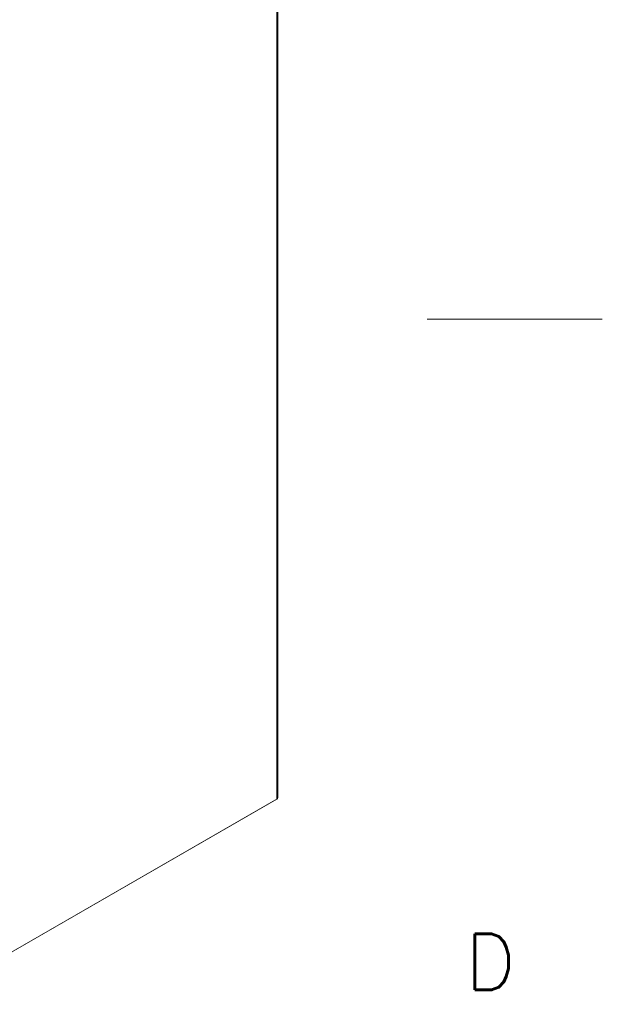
# Model space of a CAD drawing. Header units: inches. Extents: x 2 to 304, y 7 to 191.
# Tile 44 of 53: x 289 to 304, y 81 to 107. Entities that reach past the tile are written whole.
import ezdxf

# ---------------------------------------------------------------- set-up
doc = ezdxf.new("R2010")
doc.units = ezdxf.units.IN
doc.header["$LTSCALE"] = 18
doc.header["$MEASUREMENT"] = 0
doc.layers.get('0').update_dxf_attribs({"lineweight": 0})
for name, color, linetype, lineweight in [('Border (ANSI)', 7, 'Continuous', 5), ('Visible (ANSI)', 7, 'Continuous', 5), ('Visible Narrow (ANSI)', 7, 'Continuous', 5)]:
    doc.layers.add(name, color=color, linetype=linetype, lineweight=lineweight)
doc.styles.add('Note Text (ANSI)', font='RomanS.shx')

# ---------------------------------------------------------------- blocks, each defined once
blk = doc.blocks.new('Borders Default Border')
at = {"layer": 'Border (ANSI)', "flags": 128}
blk.add_lwpolyline([(16.87, 5.5), (16.62, 5.5)], dxfattribs=at)
at = {"layer": 'Border (ANSI)', "insert": (16.6745, 4.5426), "char_height": 0.08, "attachment_point": 7, "style": 'Note Text (ANSI)'}
blk.add_mtext('D', dxfattribs=at)

msp = doc.modelspace()

# ---------------------------------------------------------------- linework, layer by layer
at = {"layer": 'Visible (ANSI)'}
for p, q in [((295.3313, 121.9841), (295.3313, 86.7028)), ((295.2732, 86.6477), (286.1568, 81.3979)), ((295.305, 86.6662), (286.1886, 81.4164)), ((295.2732, 86.6477), (295.2732, 86.6479))]:
    msp.add_line(p, q, dxfattribs=at)
msp.add_ellipse((295.2414, 86.7028), major_axis=(0.09, 0), ratio=0.5758617, start_param=5.4977871, end_param=6.2831853, dxfattribs=at)
at = {"layer": 'Visible Narrow (ANSI)'}
msp.add_line((295.305, 86.6662), (295.305, 121.9475), dxfattribs=at)

# ---------------------------------------------------------------- block references
at = {"xscale": 18, "yscale": 18, "zscale": 18}
msp.add_blockref('Borders Default Border', (0, 0), dxfattribs=at)

doc.saveas('drawing.dxf')
